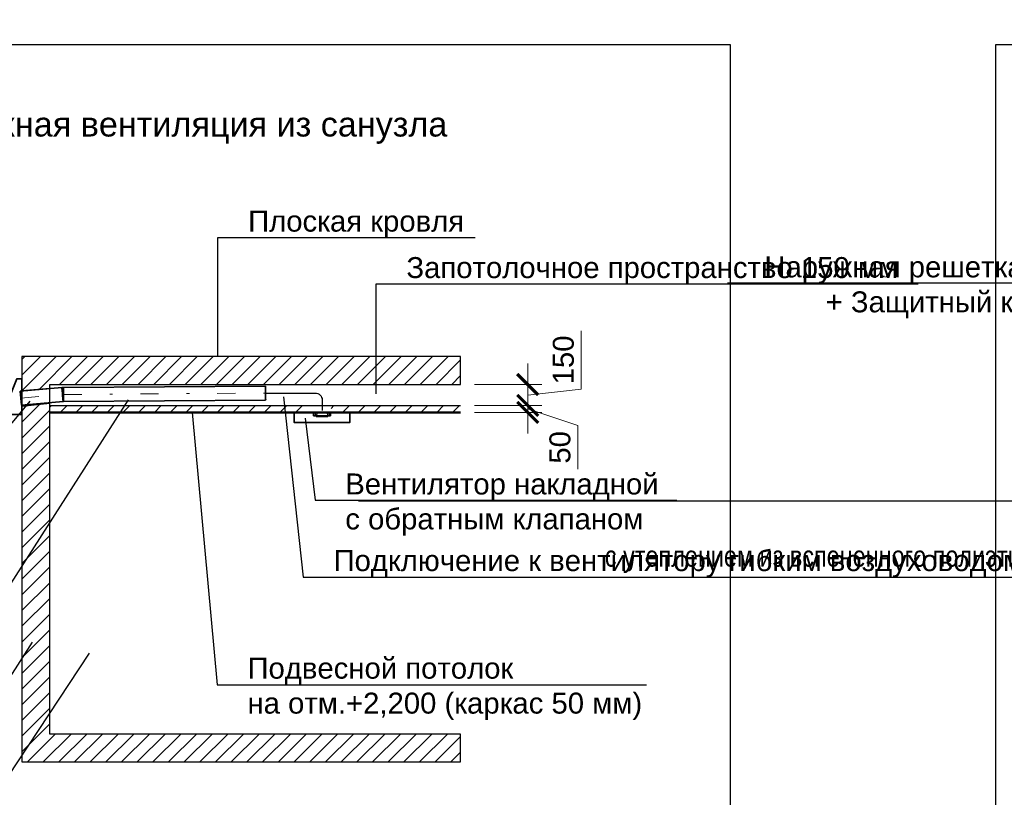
# Model space of a CAD drawing. Header units: millimetres. Extents: x -714384 to 30604203, y -92609 to 65084.
# Tile 67 of 256: x -116718 to -109672, y 3770 to 9332. Entities that reach past the tile are written whole.
import ezdxf
from ezdxf import colors
from ezdxf.entities.mleader import LeaderData, LeaderLine
from ezdxf.math import Vec2, Vec3

# ---------------------------------------------------------------- set-up
doc = ezdxf.new("R2010")
doc.units = ezdxf.units.MM
for name, pattern in [('( Hidden )', [0.375, 0.25, -0.125]), ('CenterLine', [550, 130, -200, 20, -200]), ('HIDDEN', [0.375, 0.25, -0.125])]:
    doc.linetypes.add(name, pattern=pattern)
doc.layers.get('0').update_dxf_attribs({"lineweight": 0})
doc.layers.get('Defpoints').update_dxf_attribs({"color": 30})
doc.layers.add('17_АР_Текст', color=235, linetype='Continuous', lineweight=0)
doc.layers.add('В1', color=7, linetype='Continuous', lineweight=25)
doc.layers.add('В1-ВД', color=7, linetype='Continuous')
doc.layers.add('ОВиК', color=7, linetype='Continuous')
doc.styles.add('_ТЕКСТОВЫЙ', font='arial.ttf', dxfattribs={"width": 0.8})
doc.styles.get("Standard").update_dxf_attribs({"font": 'arial.ttf'})
doc.linetypes.add('изоляция', pattern='A,0.00254,-2.54,[134,ltypeshp.shx,S=2.54,R=0,X=-2.54,Y=0],-5.08,[134,ltypeshp.shx,S=2.54,R=180,X=2.54,Y=0],-2.54', length=10.16254)
doc.dimstyles.new('Standard (100)', dxfattribs={"dimtxt": 250, "dimasz": 150, "dimexe": 100, "dimexo": 100, "dimgap": 50, "dimtad": 1, "dimdec": 0, "dimrnd": 5, "dimtxsty": 'Standard', "dimblk": 'ARCHTICK', "dimcen": 0.09, "dimclrd": 7, "dimclre": 7, "dimclrt": 256, "dimazin": 0, "dimtfac": 1, "dimtdec": 0, "dimtofl": 0, "dimtmove": 1, "dimatfit": 0, "dimfxl": 2, "dimlwd": 0, "dimlwe": 0, "dimarcsym": 0})
pattern_1 = [(45, (-225944.585, -71450.33), (-56.1266, 56.1266), [])]
pattern_2 = [(45, (-191653.404, -70967.17), (-56.1266, 56.1266), [])]

# ---------------------------------------------------------------- blocks, each defined once
blk = doc.blocks.new('_Dot')
at = {"color": 0, "linetype": 'ByBlock', "lineweight": -2}
blk.add_line((-0.5, 0), (-1, 0), dxfattribs=at)
at = {"color": 0, "linetype": 'ByBlock', "const_width": 0.5}
blk.add_lwpolyline([(-0.25, 0, 1), (0.25, 0, 1)], format="xyb", close=True, dxfattribs=at)
blk = doc.blocks.new('_None')
blk = doc.blocks.new('_ArchTick')
at = {"color": 0, "linetype": 'ByBlock', "const_width": 0.15}
blk.add_lwpolyline([(-0.5, -0.5), (0.5, 0.5)], dxfattribs=at)
blk = doc.blocks.new('*D1009')
at = {"layer": 'Defpoints', "color": 0, "transparency": 16777216}
for p in [(-113562.7, 6722.8), (-113082.5, 6722.8), (-113562.7, 6572.8)]:
    blk.add_point(p, dxfattribs=at)
at = {"layer": 'ОВиК', "color": 7, "linetype": 'Continuous', "lineweight": 0, "transparency": 16777216}
for p, q in [((-112700.4, 6690.4), (-112700.4, 7107.2)), ((-113082.5, 6722.8), (-113082.5, 6872.8)), ((-113462.7, 6722.8), (-112982.5, 6722.8)), ((-113082.5, 6572.8), (-113082.5, 6722.8)), ((-113082.5, 6647.8), (-112700.4, 6690.4)), ((-113462.7, 6572.8), (-112982.5, 6572.8)), ((-113082.5, 6572.8), (-113082.5, 6422.8))]:
    blk.add_line(p, q, dxfattribs=at)
at = {"layer": 'ОВиК', "color": 7, "lineweight": 0, "transparency": 16777216, "xscale": 150, "yscale": 150, "zscale": 150}
for p, rotation in [((-113082.5, 6722.8), 270), ((-113082.5, 6572.8), 90)]:
    blk.add_blockref('_ArchTick', p, dxfattribs=dict(at, rotation=rotation))
at = {"layer": 'ОВиК', "transparency": 16777216, "insert": (-112826.9, 6898.8), "char_height": 250, "attachment_point": 5, "rotation": 90}
blk.add_mtext('{\\H0.6x;150}', dxfattribs=at)
blk = doc.blocks.new('*D1010')
at = {"layer": 'Defpoints', "color": 0, "transparency": 16777216}
for p in [(-113562.7, 6572.8), (-113082.5, 6572.8), (-113562.7, 6522.8)]:
    blk.add_point(p, dxfattribs=at)
at = {"layer": 'ОВиК', "color": 7, "linetype": 'Continuous', "lineweight": 0, "transparency": 16777216}
for p, q in [((-113082.5, 6572.8), (-113082.5, 6722.8)), ((-113462.7, 6572.8), (-112982.5, 6572.8)), ((-113082.5, 6522.8), (-113082.5, 6572.8)), ((-113462.7, 6522.8), (-112982.5, 6522.8)), ((-113082.5, 6547.8), (-112724.7, 6430.5)), ((-113082.5, 6522.8), (-113082.5, 6372.8)), ((-112724.7, 6430.5), (-112724.7, 6116.2))]:
    blk.add_line(p, q, dxfattribs=at)
at = {"layer": 'ОВиК', "color": 7, "lineweight": 0, "transparency": 16777216, "xscale": 150, "yscale": 150, "zscale": 150}
for p, rotation in [((-113082.5, 6572.8), 270), ((-113082.5, 6522.8), 90)]:
    blk.add_blockref('_ArchTick', p, dxfattribs=dict(at, rotation=rotation))
at = {"layer": 'ОВиК', "transparency": 16777216, "insert": (-112851.3, 6273.3), "char_height": 250, "attachment_point": 5, "rotation": 90}
blk.add_mtext('{\\H0.6x;50}', dxfattribs=at)
blk = doc.blocks.new('*U999')
at = {"layer": 'В1', "color": 7, "linetype": 'Continuous', "lineweight": -3}
blk.add_line((111390, 77987.3), (111390, 77987.3, -1), dxfattribs=at)
blk = doc.blocks.new('*U1000')
at = {"layer": 'В1', "color": 5, "linetype": 'Continuous', "lineweight": 35}
for p, q in [((110984.8, 78162.2), (110985.8, 78162.2)), ((110985.5, 78062.2), (110986.5, 78062.2))]:
    blk.add_line(p, q, dxfattribs=at)
at = {"layer": 'В1', "color": 7, "linetype": 'CenterLine', "lineweight": 15}
blk.add_line((110985.2, 78112.2), (110986.2, 78112.2), dxfattribs=at)
at = {"layer": 'В1', "color": 5, "linetype": 'Continuous', "lineweight": 35, "extrusion": (0.999975, 0.00705, 0)}
for centre in [(110985.2, 78112.2), (110986.2, 78112.2)]:
    blk.add_ellipse(centre, major_axis=(-0.4, 50), ratio=1, start_param=0, end_param=3.141593, dxfattribs=at)
blk = doc.blocks.new('*U1001')
at = {"layer": 'В1', "color": 7, "linetype": 'Continuous', "lineweight": -3}
blk.add_line((109823.6, 77965.7), (109823.6, 77965.7, -1), dxfattribs=at)
blk = doc.blocks.new('*U1002')
at = {"layer": 'В1', "color": 5, "linetype": 'Continuous', "lineweight": 35}
for major_axis in [(-1.1, 150), (-0.4, 50)]:
    blk.add_ellipse((109541.1, 78002), major_axis=major_axis, ratio=1, start_param=0, end_param=0.079086, dxfattribs=at)
at = {"layer": 'В1', "color": 5, "linetype": 'Continuous', "lineweight": 35, "extrusion": (-0.996293, -0.086029, 0)}
blk.add_ellipse((109532.5, 78101.6), major_axis=(4.3, -49.8), ratio=1, start_param=0, end_param=3.141593, dxfattribs=at)
at = {"layer": 'В1', "color": 5, "linetype": 'Continuous', "lineweight": 35, "extrusion": (0.999975, 0.00705, 0)}
blk.add_ellipse((109540.3, 78102), major_axis=(-0.4, 50), ratio=1, start_param=0, end_param=3.141593, dxfattribs=at)
at = {"layer": 'В1', "color": 7, "linetype": 'CenterLine', "lineweight": 15}
blk.add_ellipse((109541.1, 78002), major_axis=(-0.7, 100), ratio=1, start_param=0, end_param=0.079086, dxfattribs=at)
blk = doc.blocks.new('*U1003')
at = {"layer": 'В1-ВД', "color": 5, "linetype": 'Continuous', "lineweight": 35}
for p, q in [((111330, 77973.2), (111330, 77948.2)), ((111349, 77948.2), (111348, 77943.2)), ((111351.2, 77943.2, 16.1), (111348, 77943.2)), ((111360.3, 77943.2, 29.7), (111351.2, 77943.2, 16.1)), ((111373.9, 77943.2, 38.8), (111360.3, 77943.2, 29.7)), ((111390, 77943.2, 42), (111373.9, 77943.2, 38.8)), ((111406.1, 77943.2, 38.8), (111390, 77943.2, 42)), ((111419.7, 77943.2, 29.7), (111406.1, 77943.2, 38.8)), ((111428.8, 77943.2, 16.1), (111419.7, 77943.2, 29.7)), ((111432, 77943.2), (111428.8, 77943.2, 16.1)), ((111431, 77948.2), (111432, 77943.2)), ((111450, 77973.2), (111450, 77948.2))]:
    blk.add_line(p, q, dxfattribs=at)
at = {"layer": 'В1-ВД', "color": 7, "linetype": 'HIDDEN', "lineweight": -3}
for p, q in [((111340, 77973.2), (111340, 77948.2)), ((111348, 77943.2), (111351.2, 77943.2, -16.1)), ((111353, 77968.2), (111349, 77948.2)), ((111353, 77968.2), (111355.8, 77968.2, -14.2)), ((111355.8, 77968.2, 14.2), (111353, 77968.2)), ((111363.9, 77968.2, 26.2), (111355.8, 77968.2, 14.2)), ((111375.9, 77968.2, 34.2), (111363.9, 77968.2, 26.2)), ((111390, 77968.2, 37), (111375.9, 77968.2, 34.2)), ((111404.2, 77968.2, 34.2), (111390, 77968.2, 37)), ((111416.2, 77968.2, 26.2), (111404.2, 77968.2, 34.2)), ((111424.2, 77968.2, 14.2), (111416.2, 77968.2, 26.2)), ((111424.2, 77968.2, -14.2), (111427, 77968.2)), ((111427, 77968.2), (111424.2, 77968.2, 14.2)), ((111427, 77968.2), (111431, 77948.2)), ((111428.8, 77943.2, -16.1), (111432, 77943.2)), ((111440, 77973.2), (111440, 77948.2))]:
    blk.add_line(p, q, dxfattribs=at)
at = {"layer": 'В1-ВД', "color": 5, "linetype": 'Continuous', "lineweight": 35, "extrusion": (0, -1, 0)}
for centre in [(111390, 77973.2), (111390, 77948.2)]:
    blk.add_ellipse(centre, major_axis=(60, 0), ratio=1, start_param=0, end_param=3.141593, dxfattribs=at)
at = {"layer": 'В1-ВД', "color": 7, "linetype": 'HIDDEN', "lineweight": -3, "extrusion": (0, -1, 0)}
for centre in [(111390, 77973.2), (111390, 77948.2)]:
    blk.add_ellipse(centre, major_axis=(50, 0), ratio=1, start_param=0, end_param=3.141593, dxfattribs=at)
blk = doc.blocks.new('*U1004')
at = {"layer": 'В1', "color": 5, "linetype": 'Continuous', "lineweight": 35}
for p, q in [((109540, 78152), (110984.8, 78162.2)), ((109540.7, 78052), (110985.5, 78062.2))]:
    blk.add_line(p, q, dxfattribs=at)
at = {"layer": 'В1', "color": 7, "linetype": 'CenterLine', "lineweight": 15}
blk.add_line((109540.3, 78102), (110985.2, 78112.2), dxfattribs=at)
blk = doc.blocks.new('*U1005')
at = {"layer": 'В1', "color": 5, "linetype": 'Continuous', "lineweight": 35}
for p, q in [((109230, 78125.7), (109528.1, 78151.5)), ((109238.6, 78026.1), (109536.8, 78051.8))]:
    blk.add_line(p, q, dxfattribs=at)
at = {"layer": 'В1', "color": 7, "linetype": 'CenterLine', "lineweight": 15}
blk.add_line((109234.3, 78075.9), (109532.5, 78101.6), dxfattribs=at)
blk = doc.blocks.new('*U1006')
at = {"layer": 'В1', "color": 5, "linetype": 'Continuous', "lineweight": 35}
blk.add_line((109230, 78125.7), (109238.6, 78026.1), dxfattribs=at)

msp = doc.modelspace()

# ---------------------------------------------------------------- hatches: boundary and pattern name
at = {"layer": 'ОВиК'}
h = msp.add_hatch(dxfattribs=at)
h.set_pattern_fill('ANSI31', color=256, scale=25)
h.set_pattern_definition(pattern_2)
h.paths.add_polyline_path([(-116703.4, 6680.1), (-116503.5, 6696.7), (-116503.4, 6722.8), (-113562.7, 6722.8), (-113562.7, 6922.8), (-116703.4, 6922.8)])
h = msp.add_hatch(dxfattribs=at)
h.set_pattern_fill('ANSI31', color=256, scale=25)
h.set_pattern_definition(pattern_2)
h.paths.add_polyline_path([(-116503.4, 6586.4), (-116703.4, 6565.8), (-116703.4, 4022.8), (-113562.7, 4022.8), (-113562.7, 4222.8), (-116503.4, 4222.8)])
h = msp.add_hatch(dxfattribs=at)
h.set_pattern_fill('ANSI31', color=183, scale=25)
h.set_pattern_definition(pattern_1)
h.paths.add_polyline_path([(-115970.5, 6572.8), (-116503.4, 6572.8), (-116503.4, 6522.8), (-116006.9, 6522.8)])
h = msp.add_hatch(dxfattribs=at)
h.set_pattern_fill('ANSI31', color=183, scale=25)
h.set_pattern_definition(pattern_1)
h.paths.add_polyline_path([(-114632.5, 6572.8), (-115970.5, 6572.8), (-116006.9, 6522.8), (-114633, 6522.8)])
h = msp.add_hatch(dxfattribs=at)
h.set_pattern_fill('ANSI31', color=183, scale=25)
h.set_pattern_definition(pattern_1)
h.paths.add_polyline_path([(-113562.7, 6572.8), (-114490.7, 6572.8), (-114490.1, 6522.8), (-113562.7, 6522.8)])

# ---------------------------------------------------------------- linework, layer by layer
for points in [[(-111632.2, 3198), (-111632.2, 9151.5), (-120052.2, 9151.5), (-120052.2, 3198)], [(-100776.2, 3198), (-100776.2, 9151.5), (-109733.7, 9151.5), (-109733.7, 3198)], [(-116503.4, 4222.8), (-116503.4, 6722.8), (-113562.7, 6722.8), (-113562.7, 6922.8), (-116503.4, 6922.8), (-116703.4, 6922.8), (-116703.4, 4422.8), (-116703.4, 4222.8), (-116703.4, 4022.8), (-113562.7, 4022.8), (-113562.7, 4222.8)], [(-116703.4, 6680.1), (-116503.5, 6696.7), (-116503.4, 6722.8), (-113562.7, 6722.8), (-113562.7, 6922.8), (-116703.4, 6922.8)], [(-116703.4, 6565.8), (-116703.4, 4022.8), (-113562.7, 4022.8), (-113562.7, 4222.8), (-116503.4, 4222.8), (-116503.4, 6586.4)]]:
    msp.add_lwpolyline(points, close=True, dxfattribs=at)
at = {"layer": 'ОВиК', "color": 6, "lineweight": 35}
for points in [[(-116841.5, 6508.4), (-116703.4, 6508.4), (-116703.4, 6764.4), (-116737.9, 6764.4)], [(-114753.1, 6522.8), (-114753.1, 6450.9), (-114356, 6450.9), (-114356, 6522.8)]]:
    msp.add_lwpolyline(points, close=True, dxfattribs=at)
at = {"layer": 'ОВиК', "color": 5, "linetype": 'изоляция', "lineweight": 25, "ltscale": 6, "elevation": 50}
msp.add_lwpolyline([(-114958.4, 6661.9), (-114603.6, 6661.9, -0.414214), (-114553.6, 6611.9), (-114553.6, 6536.9)], format="xyb", dxfattribs=at)
at = {"layer": 'ОВиК', "color": 183, "lineweight": 30}
msp.add_lwpolyline([(-116503.4, 6572.8), (-113562.7, 6572.8)], dxfattribs=at)
at = {"layer": 'ОВиК', "color": 183, "lineweight": 50}
msp.add_lwpolyline([(-116503.4, 6522.8), (-113562.7, 6522.8)], dxfattribs=at)

# ---------------------------------------------------------------- block references
at = {"layer": 'ОВиК', "color": 7, "lineweight": 30}
for name in ['*U1005', '*U1002', '*U1004', '*U1000', '*U1006', '*U1001', '*U1003', '*U999']:
    msp.add_blockref(name, (-225944.6, -71450.3), dxfattribs=at)

# ---------------------------------------------------------------- dimensions: what is measured, and where the dimension line sits
at = {"layer": 'ОВиК'}
for base, p1, p2, picture, middle in [((-113082.5, 6722.8), (-113562.7, 6572.8), (-113562.7, 6722.8), '*D1009', (-112700.4, 6740.4)), ((-113082.5, 6572.8), (-113562.7, 6522.8), (-113562.7, 6572.8), '*D1010', (-112724.7, 6380.5))]:
    dim = msp.add_linear_dim(base=base, p1=p1, p2=p2, angle=90, text='{\\H0.6x;<>}', dimstyle='Standard (100)', override={"dimfxl": 350}, dxfattribs=at)
    dim.commit()
    dim.dimension.update_dxf_attribs({"geometry": picture, "text_midpoint": middle, "dimtype": 160})

# ---------------------------------------------------------------- leaders
at = {"layer": '17_АР_Текст', "color": 1, "lineweight": 18}
ml = msp.add_multileader_mtext('Standard', dxfattribs=at)
ml.set_content('{\\C1;Карманы для бланков только в СОПС}', color=1, style='_ТЕКСТОВЫЙ')
ml.set_leader_properties(lineweight=0)
ml.set_arrow_properties(name='DOT')
ml.build(insert=Vec2(0, 0))
ml.multileader.update_dxf_attribs({"text_left_attachment_type": 6, "text_right_attachment_type": 6, "dogleg_length": 0.36, "arrow_head_size": 50, "scale": 100})
ctx = ml.context
ctx.base_point, ctx.scale, ctx.char_height, ctx.arrow_head_size, ctx.landing_gap_size, ctx.plane_origin = Vec3(-29314.5, 48068.2), 100, 100, 50, 100, Vec3(-25566.9, 52909.1)
ctx.left_attachment, ctx.right_attachment, ctx.text_align_type, ctx.attachment_type = 6, 6, 1, 2
notes = []
notes.append((ctx, [(0, (0, 0, 0), (0, 0), (1, 0), 1, [])]))
ctx.mtext.insert, ctx.mtext.width, ctx.mtext.defined_height, ctx.mtext.alignment, ctx.mtext.flow_direction = Vec3(-27210.6, 48368.2), 4035.238, 815.5, 2, 5
ml = msp.add_multileader_mtext('Standard', dxfattribs=at)
ml.set_content('{\\fCalibri|b0|i0|c204|p34;\\H0.91667x;\\LКарманы для бланков\\l - СОПС, крепятся на стол МГН и стол для ЦСУ (1400 мм.);\\P\\LИнформ. Стенд А4 на 8 карманов\\l - ГОПС/СОПС, крепится по старым правилам, при отсутствии возможности крепления особенно в СОПСах (отсутствие свободного места на стене или нехватка стены по длине - размещается папка с информацией на столе МГН или столе для ЦСУ).\\P\\LРекламно_информационный стенд\\l - ГОПС/СОПС размещается в клиентском зале, также возможно размещение в тамбуре при условии хорошей освещенности и при условии открывания двери стенд будет виден более чем на 50%. Также стенд должен находиться в прямой видимости для клиентов и ничем не загораживаться.}', color=1, style='_ТЕКСТОВЫЙ')
ml.set_leader_properties(lineweight=0)
ml.set_arrow_properties(name='DOT')
ml.build(insert=Vec2(0, 0))
ml.multileader.update_dxf_attribs({"text_left_attachment_type": 6, "text_right_attachment_type": 6, "dogleg_length": 0.36, "arrow_head_size": 50, "scale": 100})
ctx = ml.context
ctx.base_point, ctx.scale, ctx.char_height, ctx.arrow_head_size, ctx.landing_gap_size, ctx.plane_origin = Vec3(-27020.9, 45459.4), 100, 100, 50, 100, Vec3(-22944.2, 54969.1)
ctx.left_attachment, ctx.right_attachment, ctx.text_align_type, ctx.attachment_type = 6, 6, 1, 2
notes.append((ctx, [(0, (0, 0, 0), (0, 0), (1, 0), 1, [])]))
ctx.mtext.insert, ctx.mtext.width, ctx.mtext.defined_height, ctx.mtext.alignment, ctx.mtext.flow_direction = Vec3(-24919.4, 45773.6), 2892.94, 2008.7, 2, 5
at = {"layer": 'Defpoints', "color": 10, "linetype": '( Hidden )', "ltscale": 500}
ml = msp.add_multileader_mtext('Standard', dxfattribs=at)
ml.set_content('\\pxi-3,l4,ql,t4;Закладные', color=10, style='_ТЕКСТОВЫЙ')
ml.set_leader_properties(lineweight=0)
ml.set_arrow_properties(name='DOT')
ml.build(insert=Vec2(0, 0))
ml.multileader.update_dxf_attribs({"text_left_attachment_type": 6, "text_right_attachment_type": 6, "dogleg_length": 0.36, "arrow_head_size": 50, "scale": 100})
ctx = ml.context
ctx.base_point, ctx.scale, ctx.char_height, ctx.arrow_head_size, ctx.landing_gap_size, ctx.plane_origin = Vec3(82952.3, 15634.2), 100, 500, 50, 100, Vec3(58804.5, 21429.6)
ctx.left_attachment, ctx.right_attachment, ctx.text_align_type, ctx.attachment_type = 6, 6, 1, 2
notes.append((ctx, [(0, (0, 0, 0), (0, 0), (1, 0), 1, [])]))
ctx.mtext.insert, ctx.mtext.width, ctx.mtext.defined_height, ctx.mtext.alignment, ctx.mtext.flow_direction = Vec3(84468.4, 16236.8), 6846.369, 600.4, 2, 5
at = {"layer": 'ОВиК'}
ml = msp.add_multileader_mtext('Standard', dxfattribs=at)
ml.set_content('МОПС h2300 v.6 \\P(%%C100, без подшивного потолка,\\Pрешетка на главном фасаде под вывеской (низ вывески - отм.2.100))\\P- да', color=256)
ml.set_leader_properties()
ml.set_arrow_properties(name='NONE')
ml.build(insert=Vec2(0, 0))
ml.multileader.update_dxf_attribs({"text_left_attachment_type": 6, "text_right_attachment_type": 6, "dogleg_length": 0.16, "arrow_head_size": 400, "scale": 100})
ctx = ml.context
ctx.base_point, ctx.scale, ctx.char_height, ctx.arrow_head_size, ctx.landing_gap_size, ctx.plane_origin = Vec3(-99889.6, 12621.3), 100, 500, 400, 200, Vec3(-148152.4, 12440.7)
ctx.left_attachment, ctx.right_attachment, ctx.text_align_type, ctx.attachment_type = 6, 6, 1, 2
notes.append((ctx, [(0, (0, 0, 0), (0, 0), (1, 0), 1, [])]))
ctx.mtext.insert, ctx.mtext.width, ctx.mtext.defined_height, ctx.mtext.alignment, ctx.mtext.flow_direction = Vec3(-93886.8, 13224), 11960.014, 637.5, 2, 5
ml = msp.add_multileader_mtext('Standard', dxfattribs=at)
ml.set_content('БВК h2300 v.4 \\P\\pxqc;(%%C100, пространство 150) \\P- да', color=256)
ml.set_leader_properties()
ml.set_arrow_properties(name='NONE')
ml.build(insert=Vec2(0, 0))
ml.multileader.update_dxf_attribs({"text_left_attachment_type": 6, "text_right_attachment_type": 6, "dogleg_length": 0.16, "arrow_head_size": 400, "scale": 100})
ctx = ml.context
ctx.base_point, ctx.scale, ctx.char_height, ctx.arrow_head_size, ctx.landing_gap_size, ctx.plane_origin = Vec3(-120718.1, 11975.8), 100, 500, 400, 200, Vec3(-153214.2, 11795.2)
ctx.left_attachment, ctx.right_attachment, ctx.text_align_type, ctx.attachment_type = 6, 6, 1, 2
notes.append((ctx, [(0, (0, 0, 0), (0, 0), (1, 0), 1, [])]))
ctx.mtext.insert, ctx.mtext.width, ctx.mtext.defined_height, ctx.mtext.alignment, ctx.mtext.flow_direction = Vec3(-116383.2, 12578.5), 11960.014, 637.5, 2, 5
ml = msp.add_multileader_mtext('Standard', dxfattribs=at)
ml.set_content('МОПС h2300 v.5 \\P\\pxqc;(%%C100, без подшивного потолка)\\P- да', color=256)
ml.set_leader_properties()
ml.set_arrow_properties(name='NONE')
ml.build(insert=Vec2(0, 0))
ml.multileader.update_dxf_attribs({"text_left_attachment_type": 6, "text_right_attachment_type": 6, "dogleg_length": 0.16, "arrow_head_size": 400, "scale": 100})
ctx = ml.context
ctx.base_point, ctx.scale, ctx.char_height, ctx.arrow_head_size, ctx.landing_gap_size, ctx.plane_origin = Vec3(-110525.2, 11975.8), 100, 500, 400, 200, Vec3(-153502.9, 11795.2)
ctx.left_attachment, ctx.right_attachment, ctx.text_align_type, ctx.attachment_type = 6, 6, 1, 2
notes.append((ctx, [(0, (0, 0, 0), (0, 0), (1, 0), 1, [])]))
ctx.mtext.insert, ctx.mtext.width, ctx.mtext.defined_height, ctx.mtext.alignment, ctx.mtext.flow_direction = Vec3(-105084.4, 12578.5), 11960.014, 637.5, 2, 5
ml = msp.add_multileader_mtext('Standard', dxfattribs=at)
ml.set_content('Вытяжная вентиляция из санузла ', color=256)
ml.set_leader_properties()
ml.set_arrow_properties(name='NONE')
ml.build(insert=Vec2(0, 0))
ml.multileader.update_dxf_attribs({"text_left_attachment_type": 6, "text_right_attachment_type": 6, "dogleg_length": 0.16, "arrow_head_size": 400, "scale": 100})
ctx = ml.context
ctx.base_point, ctx.scale, ctx.char_height, ctx.arrow_head_size, ctx.landing_gap_size, ctx.plane_origin = Vec3(-117671.4, 8445.3), 100, 175, 400, 200, Vec3(-108671.9, 7888.5)
ctx.left_attachment, ctx.right_attachment, ctx.text_align_type, ctx.attachment_type = 6, 6, 2, 2
notes.append((ctx, [(0, (0, 0, 0), (0, 0), (1, 0), 1, [])]))
ctx.mtext.insert, ctx.mtext.width, ctx.mtext.defined_height, ctx.mtext.alignment, ctx.mtext.flow_direction = Vec3(-113657.7, 8671.8), 3836.548, 637.5, 3, 5
ml = msp.add_multileader_mtext('Standard', dxfattribs=at)
ml.set_content('Вытяжная вентиляция из санузла ', color=256)
ml.set_leader_properties()
ml.set_arrow_properties(name='NONE')
ml.build(insert=Vec2(0, 0))
ml.multileader.update_dxf_attribs({"text_left_attachment_type": 6, "text_right_attachment_type": 6, "dogleg_length": 0.16, "arrow_head_size": 400, "scale": 100})
ctx = ml.context
ctx.base_point, ctx.scale, ctx.char_height, ctx.arrow_head_size, ctx.landing_gap_size, ctx.plane_origin = Vec3(-106815.4, 8229.5), 100, 175, 400, 200, Vec3(-97815.9, 7672.7)
ctx.left_attachment, ctx.right_attachment, ctx.text_align_type, ctx.attachment_type = 6, 6, 2, 2
notes.append((ctx, [(0, (0, 0, 0), (0, 0), (1, 0), 1, [])]))
ctx.mtext.insert, ctx.mtext.width, ctx.mtext.defined_height, ctx.mtext.alignment, ctx.mtext.flow_direction = Vec3(-102801.7, 8456), 3836.548, 637.5, 3, 5
ml = msp.add_multileader_mtext('Standard', dxfattribs=at)
ml.set_content('Плоская кровля', color=256)
ml.set_leader_properties()
ml.set_arrow_properties(name='NONE')
ml.build(insert=Vec2(0, 0))
ml.multileader.update_dxf_attribs({"text_left_attachment_type": 6, "text_right_attachment_type": 6, "dogleg_length": 0.16, "arrow_head_size": 400, "scale": 100})
ctx = ml.context
ctx.base_point, ctx.scale, ctx.char_height, ctx.arrow_head_size, ctx.landing_gap_size, ctx.plane_origin = Vec3(-115283.7, 7774.8), 100, 150, 400, 200, Vec3(-101945.4, 7228.1)
ctx.left_attachment, ctx.right_attachment, ctx.attachment_type = 6, 6, 2
notes.append((ctx, [(1, (1, 1, 0), (-115299.7, 7774.8), (1, 0), 16, [(0, [(-115299.7, 6922.8)], 0, [])])]))
ctx.mtext.insert, ctx.mtext.flow_direction = Vec3(-115083.7, 7966.5), 5
ml = msp.add_multileader_mtext('Standard', dxfattribs=at)
ml.set_content('Наружная решетка на отм.+2,000* (центр решетки)  \\P+ Защитный козырек от атмосферных осадков', color=256)
ml.set_leader_properties()
ml.set_arrow_properties(name='NONE')
ml.build(insert=Vec2(0, 0))
ml.multileader.update_dxf_attribs({"text_left_attachment_type": 6, "text_right_attachment_type": 6, "dogleg_length": 0.16, "arrow_head_size": 400, "scale": 100})
ctx = ml.context
ctx.base_point, ctx.scale, ctx.char_height, ctx.arrow_head_size, ctx.landing_gap_size, ctx.plane_origin = Vec3(-109371.1, 7447.7), 100, 150, 400, 200, Vec3(-91585.5, 5291.8)
ctx.left_attachment, ctx.right_attachment, ctx.text_align_type, ctx.attachment_type = 6, 6, 2, 2
notes.append((ctx, [(0, (1, 1, 0), (-106183.2, 7447.7), (-1, 0), 16, [(0, [(-105891.6, 6421.8)], 0, [])])]))
ctx.mtext.insert, ctx.mtext.width, ctx.mtext.alignment, ctx.mtext.flow_direction = Vec3(-106399.2, 7639.3), 2799.095, 3, 5
ml = msp.add_multileader_mtext('Standard', dxfattribs=at)
ml.set_content('Запотолочное пространство 150 мм', color=256)
ml.set_leader_properties()
ml.set_arrow_properties(name='NONE')
ml.build(insert=Vec2(0, 0))
ml.multileader.update_dxf_attribs({"text_left_attachment_type": 6, "text_right_attachment_type": 6, "dogleg_length": 0.16, "arrow_head_size": 400, "scale": 100})
ctx = ml.context
ctx.base_point, ctx.scale, ctx.char_height, ctx.arrow_head_size, ctx.landing_gap_size, ctx.plane_origin = Vec3(-114150.7, 7442.7), 100, 150, 400, 200, Vec3(-100812.4, 6894.9)
ctx.left_attachment, ctx.right_attachment, ctx.attachment_type = 6, 6, 2
notes.append((ctx, [(1, (1, 1, 0), (-114166.7, 7442.7), (1, 0), 16, [(0, [(-114166.7, 6655.8)], 0, [])])]))
ctx.mtext.insert, ctx.mtext.width, ctx.mtext.flow_direction = Vec3(-113950.7, 7634.3), 2065.694, 5
ml = msp.add_multileader_mtext('Standard', dxfattribs=at)
ml.set_content('Вытяжная вентиляция из санузла ', color=256)
ml.set_leader_properties()
ml.set_arrow_properties(name='NONE')
ml.build(insert=Vec2(0, 0))
ml.multileader.update_dxf_attribs({"text_left_attachment_type": 6, "text_right_attachment_type": 6, "dogleg_length": 0.16, "arrow_head_size": 400, "scale": 100})
ctx = ml.context
ctx.base_point, ctx.scale, ctx.char_height, ctx.arrow_head_size, ctx.landing_gap_size, ctx.plane_origin = Vec3(-96356.1, 7254.1), 100, 175, 400, 200, Vec3(-87356.6, 6697.3)
ctx.left_attachment, ctx.right_attachment, ctx.text_align_type, ctx.attachment_type = 6, 6, 2, 2
notes.append((ctx, [(0, (0, 0, 0), (0, 0), (1, 0), 1, [])]))
ctx.mtext.insert, ctx.mtext.width, ctx.mtext.defined_height, ctx.mtext.alignment, ctx.mtext.flow_direction = Vec3(-92342.4, 7480.5), 3836.548, 637.5, 3, 5
ml = msp.add_multileader_mtext('Standard', dxfattribs=at)
ml.set_content('Подключение к вентилятору гибким воздуховодом %%C100', color=256)
ml.set_leader_properties()
ml.set_arrow_properties(name='NONE')
ml.build(insert=Vec2(0, 0))
ml.multileader.update_dxf_attribs({"text_left_attachment_type": 6, "text_right_attachment_type": 6, "dogleg_length": 0.16, "arrow_head_size": 400, "scale": 100})
ctx = ml.context
ctx.base_point, ctx.scale, ctx.char_height, ctx.arrow_head_size, ctx.landing_gap_size, ctx.plane_origin = Vec3(-114672.5, 5344.3), 100, 150, 400, 200, Vec3(-101561.7, 4178.1)
ctx.left_attachment, ctx.right_attachment, ctx.attachment_type = 6, 6, 2
notes.append((ctx, [(1, (1, 1, 0), (-114688.5, 5344.3), (1, 0), 16, [(0, [(-114829.8, 6635)], 0, [])])]))
ctx.mtext.insert, ctx.mtext.width, ctx.mtext.flow_direction = Vec3(-114472.5, 5538.4), 2694.447, 5
ml = msp.add_multileader_mtext('Standard', dxfattribs=at)
ml.set_content('Воздуховод %%C100 с уклоном \\Pв сторону улицы 3-5%%D\\P{\\W0.8;с утеплением из вспененного полиэтилена фольгированного толщиной }10 мм', color=256)
ml.set_leader_properties()
ml.set_arrow_properties(name='NONE')
ml.build(insert=Vec2(0, 0))
ml.multileader.update_dxf_attribs({"text_left_attachment_type": 6, "text_right_attachment_type": 6, "dogleg_length": 0.16, "arrow_head_size": 400, "scale": 100})
ctx = ml.context
ctx.base_point, ctx.scale, ctx.char_height, ctx.arrow_head_size, ctx.landing_gap_size, ctx.plane_origin = Vec3(-120086.8, 6244.1), 100, 150, 400, 200, Vec3(-102397.7, 4565.4)
ctx.left_attachment, ctx.right_attachment, ctx.text_align_type, ctx.attachment_type = 6, 6, 2, 2
notes.append((ctx, [(0, (1, 1, 0), (-116946, 6244.1), (-1, 0), 16, [(0, [(-116647, 6602.8)], 0, [])])]))
ctx.mtext.insert, ctx.mtext.width, ctx.mtext.alignment, ctx.mtext.flow_direction = Vec3(-117162, 6424.9), 2884.568, 3, 5
ml = msp.add_multileader_mtext('Standard', dxfattribs=at)
ml.set_content('Воздуховод %%C100 мм \\P{\\W0.8;с утеплением из вспененного полиэтилена фольгированного толщиной }10 мм', color=256)
ml.set_leader_properties()
ml.set_arrow_properties(name='NONE')
ml.build(insert=Vec2(0, 0))
ml.multileader.update_dxf_attribs({"text_left_attachment_type": 6, "text_right_attachment_type": 6, "dogleg_length": 0.16, "arrow_head_size": 400, "scale": 100})
ctx = ml.context
ctx.base_point, ctx.scale, ctx.char_height, ctx.arrow_head_size, ctx.landing_gap_size, ctx.plane_origin = Vec3(-119995.7, 4941.7), 100, 150, 400, 200, Vec3(-102524.6, 3670.7)
ctx.left_attachment, ctx.right_attachment, ctx.text_align_type, ctx.attachment_type = 6, 6, 2, 2
notes.append((ctx, [(0, (1, 1, 0), (-117013, 4941.7), (-1, 0), 172.6, [(0, [(-115941, 6613.3)], 0, [])])]))
ctx.mtext.insert, ctx.mtext.width, ctx.mtext.alignment, ctx.mtext.flow_direction = Vec3(-117385.5, 5122.5), 2500.289, 3, 5
ml = msp.add_multileader_mtext('Standard', dxfattribs=at)
ml.set_content('Подвесной потолок\\Pна отм.+2,200 (каркас 50 мм)', color=256)
ml.set_leader_properties()
ml.set_arrow_properties(name='NONE')
ml.build(insert=Vec2(0, 0))
ml.multileader.update_dxf_attribs({"text_left_attachment_type": 6, "text_right_attachment_type": 6, "dogleg_length": 0.16, "arrow_head_size": 400, "scale": 100})
ctx = ml.context
ctx.base_point, ctx.scale, ctx.char_height, ctx.arrow_head_size, ctx.landing_gap_size, ctx.plane_origin = Vec3(-115288.2, 4574.8), 100, 150, 400, 200, Vec3(-102801.1, 3736.2)
ctx.left_attachment, ctx.right_attachment, ctx.attachment_type = 6, 6, 2
notes.append((ctx, [(1, (1, 1, 0), (-115304.2, 4574.8), (1, 0), 16, [(0, [(-115484, 6522.8)], 0, [])])]))
ctx.mtext.insert, ctx.mtext.width, ctx.mtext.flow_direction = Vec3(-115088.2, 4768.9), 2967.781, 5
ml = msp.add_multileader_mtext('Standard', dxfattribs=at)
ml.set_content('Вентилятор накладной\\Pс обратным клапаном', color=256)
ml.set_leader_properties()
ml.set_arrow_properties(name='NONE')
ml.build(insert=Vec2(0, 0))
ml.multileader.update_dxf_attribs({"text_left_attachment_type": 6, "text_right_attachment_type": 6, "dogleg_length": 0.16, "arrow_head_size": 400, "scale": 100})
ctx = ml.context
ctx.base_point, ctx.scale, ctx.char_height, ctx.arrow_head_size, ctx.landing_gap_size, ctx.plane_origin = Vec3(-114588.2, 5894.8), 100, 150, 400, 200, Vec3(-101321.8, 4783.7)
ctx.left_attachment, ctx.right_attachment, ctx.attachment_type = 6, 6, 2
notes.append((ctx, [(1, (1, 1, 0), (-114604.2, 5894.8), (1, 0), 16, [(0, [(-114676.2, 6482.5)], 0, [])])]))
ctx.mtext.insert, ctx.mtext.width, ctx.mtext.flow_direction = Vec3(-114388.2, 6086.4), 2694.447, 5
ml = msp.add_multileader_mtext('Standard', dxfattribs=at)
ml.set_content('Воздуховод %%C100 с уклоном \\Pв сторону улицы 3-5%%D\\P{\\W0.8;с утеплением из вспененного полиэтилена фольгированного толщиной }10 мм', color=256)
ml.set_leader_properties()
ml.set_arrow_properties(name='NONE')
ml.build(insert=Vec2(0, 0))
ml.multileader.update_dxf_attribs({"text_left_attachment_type": 6, "text_right_attachment_type": 6, "dogleg_length": 0.16, "arrow_head_size": 400, "scale": 100})
ctx = ml.context
ctx.base_point, ctx.scale, ctx.char_height, ctx.arrow_head_size, ctx.landing_gap_size, ctx.plane_origin = Vec3(-109230.9, 5889.2), 100, 150, 400, 200, Vec3(-91541.7, 4344.8)
ctx.left_attachment, ctx.right_attachment, ctx.text_align_type, ctx.attachment_type = 6, 6, 2, 2
notes.append((ctx, [(0, (1, 1, 0), (-106090, 5889.2), (-1, 0), 16, [(0, [(-105747.2, 6382.2)], 0, [])])]))
ctx.mtext.insert, ctx.mtext.width, ctx.mtext.alignment, ctx.mtext.flow_direction = Vec3(-106306, 6070), 2884.568, 3, 5
ml = msp.add_multileader_mtext('Standard', dxfattribs=at)
ml.set_content('Здание', color=256)
ml.set_leader_properties()
ml.set_arrow_properties(name='NONE')
ml.build(insert=Vec2(0, 0))
ml.multileader.update_dxf_attribs({"text_left_attachment_type": 6, "text_right_attachment_type": 6, "dogleg_length": 0.16, "arrow_head_size": 400, "scale": 100})
ctx = ml.context
ctx.base_point, ctx.scale, ctx.char_height, ctx.arrow_head_size, ctx.landing_gap_size, ctx.plane_origin = Vec3(-118386.3, 3877.3), 100, 150, 400, 200, Vec3(-102060.7, 3946.7)
ctx.left_attachment, ctx.right_attachment, ctx.text_align_type, ctx.attachment_type = 6, 6, 2, 2
notes.append((ctx, [(0, (1, 1, 0), (-117272.3, 3877.3), (-1, 0), 16, [(0, [(-116629, 4880)], 0, [])])]))
ctx.mtext.insert, ctx.mtext.alignment, ctx.mtext.flow_direction = Vec3(-117488.3, 4058.1), 3, 5
ml = msp.add_multileader_mtext('Standard', dxfattribs=at)
ml.set_content('Помещение санузла', color=256)
ml.set_leader_properties()
ml.set_arrow_properties(name='NONE')
ml.build(insert=Vec2(0, 0))
ml.multileader.update_dxf_attribs({"text_left_attachment_type": 6, "text_right_attachment_type": 6, "dogleg_length": 0.16, "arrow_head_size": 400, "scale": 100})
ctx = ml.context
ctx.base_point, ctx.scale, ctx.char_height, ctx.arrow_head_size, ctx.landing_gap_size, ctx.plane_origin = Vec3(-119425.1, 3571.9), 100, 150, 400, 200, Vec3(-101945.4, 4666.7)
ctx.left_attachment, ctx.right_attachment, ctx.text_align_type, ctx.attachment_type = 6, 6, 2, 2
notes.append((ctx, [(0, (1, 1, 0), (-117033.4, 3571.9), (-1, 0), 16, [(0, [(-116221.1, 4800.9)], 0, [])])]))
ctx.mtext.insert, ctx.mtext.alignment, ctx.mtext.flow_direction = Vec3(-117249.4, 3766), 3, 5
for ctx, leaders in notes:
    for number, flags, end, landing, length, lines in leaders:
        leader = LeaderData()
        leader.index, (leader.has_last_leader_line, leader.has_dogleg_vector, leader.attachment_direction) = number, flags
        leader.last_leader_point, leader.dogleg_vector, leader.dogleg_length = Vec3(end), Vec3(landing), length
        for number, points, colour, breaks in lines:
            line = LeaderLine()
            line.index, line.vertices, line.color, line.breaks = number, Vec3.list(points), colors.encode_raw_color(colour), breaks
            leader.lines.append(line)
        ctx.leaders.append(leader)

doc.saveas('drawing.dxf')
